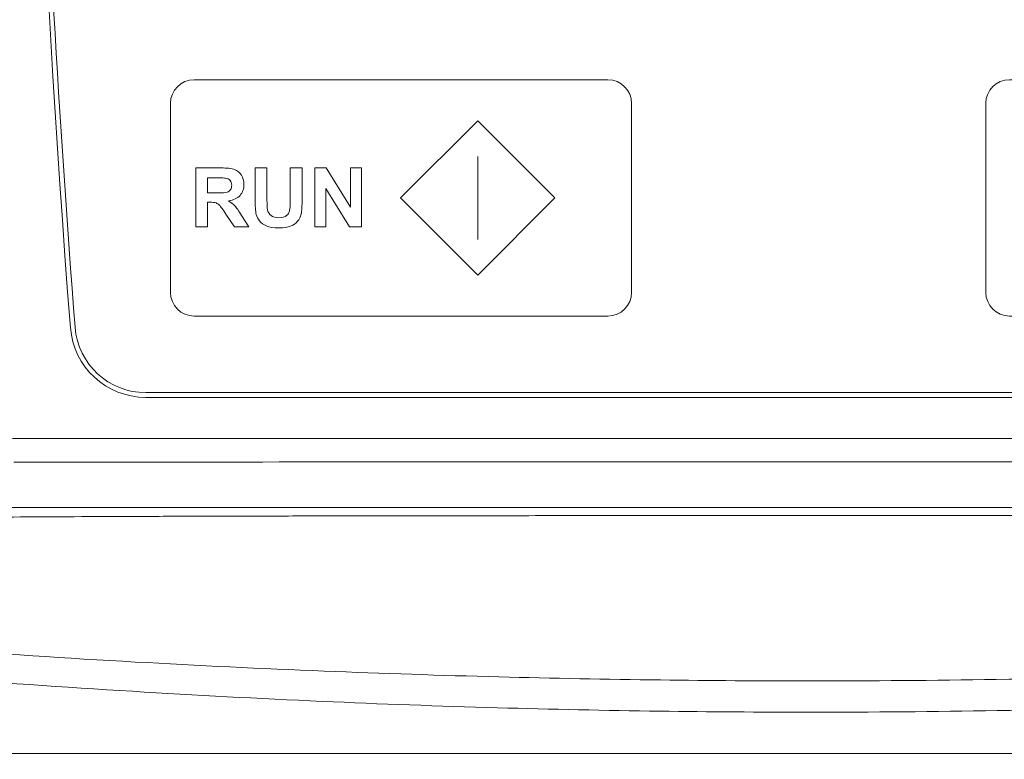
# Model space of a CAD drawing. Header units: millimetres. Extents: x -473 to 23648, y -382 to 1866.
# Tile 72 of 256: x 2524 to 2566, y 113 to 144. Entities that reach past the tile are written whole.
import ezdxf

# ---------------------------------------------------------------- set-up
doc = ezdxf.new("R2010")
doc.units = ezdxf.units.MM
doc.header["$LTSCALE"] = 80
doc.header["$PDMODE"] = 3
doc.header["$PDSIZE"] = 0.3
doc.layers.get('0').update_dxf_attribs({"linetype": 'CONTINUOUS'})
doc.layers.get('DEFPOINTS').update_dxf_attribs({"linetype": 'CONTINUOUS'})
doc.layers.add('layer 1', color=7, linetype='CONTINUOUS')
doc.styles.get("Standard").update_dxf_attribs({"font": 'technic_.ttf', "width": 0.7})
doc.dimstyles.get("Standard").update_dxf_attribs({"dimtxt": 3, "dimasz": 3, "dimexe": 0.18, "dimexo": 0.0625, "dimgap": 0.09, "dimtad": 1, "dimdsep": 46, "dimtxsty": 'STANDARD', "dimcen": 0.09, "dimadec": 0, "dimazin": 0, "dimtol": 1, "dimtp": 0.01, "dimtm": 0.01, "dimtfac": 1, "dimtofl": 0, "dimtmove": 0, "dimatfit": 3, "dimfxl": 1, "dimtolj": 1, "dimarcsym": 0})

# ---------------------------------------------------------------- blocks, each defined once
blk = doc.blocks.new('*D37')
at = {"color": 0, "lineweight": 0, "transparency": 16777216}
for p, q in [((2562.713, 261.454), (2661.624, 261.454)), ((2659.824, 253.454), (2659.824, 151.106)), ((2659.824, 6.578), (2659.824, 108.926)), ((2630.714, -1.422), (2661.624, -1.422))]:
    blk.add_line(p, q, dxfattribs=at)
for points in [[(2661.157, 253.454), (2658.49, 253.454), (2659.824, 261.454)], [(2658.49, 6.578), (2661.157, 6.578), (2659.824, -1.422)]]:
    blk.add_solid(points, dxfattribs=at)
at = {"layer": 'DEFPOINTS', "color": 0, "lineweight": 0, "transparency": 16777216}
for p in [(2560.913, 261.454), (2628.914, -1.422), (2659.824, -1.422)]:
    blk.add_point(p, dxfattribs=at)
at = {"color": 0, "lineweight": 0, "transparency": 16777216, "insert": (2659.824, 130.016), "char_height": 15, "attachment_point": 5, "rotation": 90}
blk.add_mtext('\\A1;262.9', dxfattribs=at)

msp = doc.modelspace()

# ---------------------------------------------------------------- linework, layer by layer
at = {"color": 0, "linetype": 'Continuous', "lineweight": 0}
for p, q in [((2529.801, 128.343), (2586.024, 128.343)), ((2586.024, 128.143), (2529.801, 128.143)), ((2524.165, 126.402), (2591.66, 126.402)), ((2484.913, 113.078), (2630.913, 113.078))]:
    msp.add_line(p, q, dxfattribs=at)
for centre, radius, start, end in [((3147.513, 179.678), 622.8, 175.51072, 184.474232), ((3147.513, 179.678), 622.6, 179.582278, 184.474232), ((2529.801, 131.343), 3.2, 184.4742, 270), ((2529.801, 131.343), 3, 184.4742, 270)]:
    msp.add_arc(centre, radius, start, end, dxfattribs=at)
for points, knots in [([(2524.213, 125.402), (2531.7, 125.407), (2546.679, 125.414), (2569.146, 125.414), (2584.125, 125.407), (2591.613, 125.402)], [0, 0, 0, 0, 22.462721, 44.937212, 67.399918, 67.399918, 67.399918, 67.399918]), ([(2557.913, 123.48), (2557.193, 123.48), (2555.724, 123.48), (2553.507, 123.48), (2551.272, 123.48), (2549.056, 123.481), (2546.843, 123.481), (2544.577, 123.481), (2542.173, 123.481), (2539.566, 123.481), (2536.728, 123.482), (2533.752, 123.482), (2530.815, 123.483), (2528.094, 123.484), (2525.659, 123.485), (2524.134, 123.486), (2523.413, 123.486)], [0, 0, 0, 0, 2.160181, 4.406147, 6.650283, 8.86412, 11.055449, 13.29076, 15.662238, 18.265232, 21.113375, 24.174089, 27.195144, 29.924779, 32.336661, 34.500001, 34.500001, 34.500001, 34.500001]), ([(2592.413, 123.486), (2591.7, 123.486), (2590.213, 123.485), (2587.886, 123.484), (2585.365, 123.483), (2582.642, 123.482), (2579.717, 123.482), (2576.723, 123.481), (2573.866, 123.481), (2571.289, 123.481), (2568.959, 123.481), (2566.735, 123.481), (2564.525, 123.48), (2562.3, 123.48), (2560.092, 123.48), (2558.63, 123.48), (2557.913, 123.48)], [0, 0, 0, 0, 2.136676, 4.462188, 6.980853, 9.700442, 12.631502, 15.753897, 18.682545, 21.204402, 23.48372, 25.672061, 27.877331, 30.112252, 32.348791, 34.500001, 34.500001, 34.500001, 34.500001]), ([(2557.913, 123.143), (2557.192, 123.143), (2555.724, 123.142), (2553.507, 123.142), (2551.272, 123.141), (2549.055, 123.14), (2546.841, 123.138), (2544.575, 123.136), (2542.171, 123.133), (2539.563, 123.13), (2536.725, 123.125), (2533.747, 123.119), (2530.809, 123.111), (2528.086, 123.101), (2525.648, 123.089), (2524.12, 123.079), (2523.397, 123.073)], [0, 0, 0, 0, 2.160506, 4.406771, 6.651184, 8.865286, 11.056883, 13.292493, 15.664331, 18.267791, 21.11658, 24.178267, 27.200758, 29.932458, 32.347412, 34.515674, 34.515674, 34.515674, 34.515674]), ([(2592.428, 123.073), (2591.714, 123.079), (2590.224, 123.088), (2587.894, 123.1), (2585.371, 123.109), (2582.646, 123.117), (2579.721, 123.124), (2576.726, 123.129), (2573.868, 123.133), (2571.291, 123.136), (2568.961, 123.138), (2566.736, 123.14), (2564.526, 123.141), (2562.3, 123.142), (2560.093, 123.142), (2558.63, 123.143), (2557.913, 123.143)], [0, 0, 0, 0, 2.141556, 4.470073, 6.990716, 9.711686, 12.643764, 15.76692, 18.696103, 21.218343, 23.497966, 25.686573, 27.892107, 30.127305, 32.364141, 34.515674, 34.515674, 34.515674, 34.515674]), ([(2557.913, 116.145), (2555.805, 116.145), (2551.42, 116.172), (2544.568, 116.304), (2537.155, 116.549), (2529.128, 116.935), (2523.57, 117.293), (2520.681, 117.505)], [0, 0, 0, 0, 6.32226, 13.156695, 20.55903, 28.572845, 37.2647, 37.2647, 37.2647, 37.2647]), ([(2595.145, 117.505), (2591.528, 117.239), (2584.668, 116.813), (2574.888, 116.401), (2566.096, 116.188), (2560.546, 116.145), (2557.913, 116.145)], [0, 0, 0, 0, 10.880652, 20.615436, 29.365164, 37.264506, 37.264506, 37.264506, 37.264506]), ([(2557.913, 114.822), (2555.796, 114.822), (2551.39, 114.851), (2544.507, 114.995), (2537.064, 115.267), (2529.009, 115.694), (2523.435, 116.084), (2520.537, 116.309)], [0, 0, 0, 0, 6.351405, 13.217029, 20.651094, 28.695182, 37.41446, 37.41446, 37.41446, 37.41446]), ([(2595.288, 116.309), (2591.661, 116.027), (2584.779, 115.56), (2574.963, 115.102), (2566.133, 114.868), (2560.558, 114.822), (2557.913, 114.822)], [0, 0, 0, 0, 10.915961, 20.689601, 29.478507, 37.414247, 37.414247, 37.414247, 37.414247])]:
    msp.add_open_spline(points, degree=3, knots=knots, dxfattribs=at)
at = {"layer": 'layer 1', "color": 0, "lineweight": 0}
for points, knots in [([(2531.848, 141.584), (2531.848, 141.584), (2549.372, 141.584), (2549.372, 141.584), (2549.372, 141.584), (2549.922, 141.584), (2550.372, 141.133), (2550.372, 140.584), (2550.372, 140.584), (2550.372, 140.584), (2550.372, 132.584), (2550.372, 132.584), (2550.372, 132.584), (2550.372, 132.034), (2549.921, 131.584), (2549.372, 131.584), (2549.372, 131.584), (2549.372, 131.584), (2531.848, 131.584), (2531.848, 131.584), (2531.848, 131.584), (2531.298, 131.584), (2530.848, 132.034), (2530.848, 132.584), (2530.848, 132.584), (2530.848, 132.584), (2530.848, 140.584), (2530.848, 140.584), (2530.848, 140.584), (2530.848, 141.134), (2531.298, 141.584), (2531.848, 141.584)], [0, 0, 0, 0, 0.125, 0.125, 0.125, 0.125, 0.25, 0.25, 0.25, 0.25, 0.375, 0.375, 0.375, 0.375, 0.5, 0.5, 0.5, 0.5, 0.625, 0.625, 0.625, 0.625, 0.75, 0.75, 0.75, 0.75, 0.875, 0.875, 0.875, 0.875, 1, 1, 1, 1]), ([(2566.371, 141.586), (2566.371, 141.586), (2583.913, 141.586), (2583.913, 141.586), (2583.913, 141.586), (2584.463, 141.586), (2584.913, 141.136), (2584.913, 140.586), (2584.913, 140.586), (2584.913, 140.586), (2584.913, 132.586), (2584.913, 132.586), (2584.913, 132.586), (2584.913, 132.036), (2584.463, 131.586), (2583.913, 131.586), (2583.913, 131.586), (2583.913, 131.586), (2566.371, 131.586), (2566.371, 131.586), (2566.371, 131.586), (2565.822, 131.586), (2565.371, 132.036), (2565.371, 132.586), (2565.371, 132.586), (2565.371, 132.586), (2565.371, 140.586), (2565.371, 140.586), (2565.371, 140.586), (2565.371, 141.136), (2565.821, 141.586), (2566.371, 141.586)], [0, 0, 0, 0, 0.125, 0.125, 0.125, 0.125, 0.25, 0.25, 0.25, 0.25, 0.375, 0.375, 0.375, 0.375, 0.5, 0.5, 0.5, 0.5, 0.625, 0.625, 0.625, 0.625, 0.75, 0.75, 0.75, 0.75, 0.875, 0.875, 0.875, 0.875, 1, 1, 1, 1]), ([(2543.856, 139.844), (2543.856, 139.844), (2547.119, 136.581), (2547.119, 136.581), (2547.119, 136.581), (2547.119, 136.581), (2543.856, 133.317), (2543.856, 133.317), (2543.856, 133.317), (2543.856, 133.317), (2540.593, 136.581), (2540.593, 136.581), (2540.593, 136.581), (2540.593, 136.581), (2543.856, 139.844), (2543.856, 139.844)], [0, 0, 0, 0, 0.25, 0.25, 0.25, 0.25, 0.5, 0.5, 0.5, 0.5, 0.75, 0.75, 0.75, 0.75, 1, 1, 1, 1]), ([(2531.916, 135.357), (2531.916, 135.357), (2531.916, 137.853), (2531.916, 137.853), (2531.916, 137.853), (2531.916, 137.853), (2532.978, 137.853), (2532.978, 137.853), (2532.978, 137.853), (2533.244, 137.853), (2533.438, 137.83), (2533.559, 137.785), (2533.559, 137.785), (2533.68, 137.741), (2533.777, 137.661), (2533.849, 137.547), (2533.849, 137.547), (2533.922, 137.432), (2533.958, 137.301), (2533.958, 137.153), (2533.958, 137.153), (2533.958, 136.966), (2533.903, 136.811), (2533.793, 136.689), (2533.793, 136.689), (2533.683, 136.567), (2533.518, 136.49), (2533.299, 136.459), (2533.299, 136.459), (2533.408, 136.395), (2533.498, 136.325), (2533.569, 136.249), (2533.569, 136.249), (2533.64, 136.173), (2533.735, 136.038), (2533.856, 135.844), (2533.856, 135.844), (2533.856, 135.844), (2534.161, 135.357), (2534.161, 135.357), (2534.161, 135.357), (2534.161, 135.357), (2533.558, 135.357), (2533.558, 135.357), (2533.558, 135.357), (2533.558, 135.357), (2533.194, 135.9), (2533.194, 135.9), (2533.194, 135.9), (2533.064, 136.094), (2532.976, 136.216), (2532.928, 136.267), (2532.928, 136.267), (2532.88, 136.318), (2532.83, 136.352), (2532.776, 136.371), (2532.776, 136.371), (2532.723, 136.39), (2532.639, 136.399), (2532.523, 136.399), (2532.523, 136.399), (2532.523, 136.399), (2532.421, 136.399), (2532.421, 136.399), (2532.421, 136.399), (2532.421, 136.399), (2532.421, 135.357), (2532.421, 135.357), (2532.421, 135.357), (2532.421, 135.357), (2531.916, 135.357), (2531.916, 135.357)], [0, 0, 0, 0, 0.055556, 0.055556, 0.055556, 0.055556, 0.111111, 0.111111, 0.111111, 0.111111, 0.166667, 0.166667, 0.166667, 0.166667, 0.222222, 0.222222, 0.222222, 0.222222, 0.277778, 0.277778, 0.277778, 0.277778, 0.333333, 0.333333, 0.333333, 0.333333, 0.388889, 0.388889, 0.388889, 0.388889, 0.444444, 0.444444, 0.444444, 0.444444, 0.5, 0.5, 0.5, 0.5, 0.555556, 0.555556, 0.555556, 0.555556, 0.611111, 0.611111, 0.611111, 0.611111, 0.666667, 0.666667, 0.666667, 0.666667, 0.722222, 0.722222, 0.722222, 0.722222, 0.777778, 0.777778, 0.777778, 0.777778, 0.833333, 0.833333, 0.833333, 0.833333, 0.888889, 0.888889, 0.888889, 0.888889, 0.944444, 0.944444, 0.944444, 0.944444, 1, 1, 1, 1]), ([(2534.43, 137.853), (2534.43, 137.853), (2534.934, 137.853), (2534.934, 137.853), (2534.934, 137.853), (2534.934, 137.853), (2534.934, 136.501), (2534.934, 136.501), (2534.934, 136.501), (2534.934, 136.287), (2534.94, 136.147), (2534.952, 136.084), (2534.952, 136.084), (2534.974, 135.982), (2535.025, 135.9), (2535.106, 135.838), (2535.106, 135.838), (2535.187, 135.776), (2535.298, 135.745), (2535.439, 135.745), (2535.439, 135.745), (2535.582, 135.745), (2535.69, 135.774), (2535.763, 135.833), (2535.763, 135.833), (2535.835, 135.891), (2535.879, 135.963), (2535.893, 136.048), (2535.893, 136.048), (2535.909, 136.133), (2535.916, 136.275), (2535.916, 136.472), (2535.916, 136.472), (2535.916, 136.472), (2535.916, 137.853), (2535.916, 137.853), (2535.916, 137.853), (2535.916, 137.853), (2536.419, 137.853), (2536.419, 137.853), (2536.419, 137.853), (2536.419, 137.853), (2536.419, 136.542), (2536.419, 136.542), (2536.419, 136.542), (2536.419, 136.242), (2536.406, 136.031), (2536.379, 135.907), (2536.379, 135.907), (2536.351, 135.783), (2536.301, 135.679), (2536.228, 135.594), (2536.228, 135.594), (2536.155, 135.509), (2536.057, 135.441), (2535.935, 135.39), (2535.935, 135.39), (2535.812, 135.34), (2535.652, 135.315), (2535.454, 135.315), (2535.454, 135.315), (2535.216, 135.315), (2535.035, 135.342), (2534.912, 135.397), (2534.912, 135.397), (2534.789, 135.452), (2534.692, 135.524), (2534.62, 135.612), (2534.62, 135.612), (2534.549, 135.699), (2534.502, 135.792), (2534.479, 135.888), (2534.479, 135.888), (2534.446, 136.031), (2534.43, 136.242), (2534.43, 136.522), (2534.43, 136.522), (2534.43, 136.522), (2534.43, 137.853), (2534.43, 137.853)], [0, 0, 0, 0, 0.05, 0.05, 0.05, 0.05, 0.1, 0.1, 0.1, 0.1, 0.15, 0.15, 0.15, 0.15, 0.2, 0.2, 0.2, 0.2, 0.25, 0.25, 0.25, 0.25, 0.3, 0.3, 0.3, 0.3, 0.35, 0.35, 0.35, 0.35, 0.4, 0.4, 0.4, 0.4, 0.45, 0.45, 0.45, 0.45, 0.5, 0.5, 0.5, 0.5, 0.55, 0.55, 0.55, 0.55, 0.6, 0.6, 0.6, 0.6, 0.65, 0.65, 0.65, 0.65, 0.7, 0.7, 0.7, 0.7, 0.75, 0.75, 0.75, 0.75, 0.8, 0.8, 0.8, 0.8, 0.85, 0.85, 0.85, 0.85, 0.9, 0.9, 0.9, 0.9, 0.95, 0.95, 0.95, 0.95, 1, 1, 1, 1]), ([(2536.956, 135.357), (2536.956, 135.357), (2536.956, 137.853), (2536.956, 137.853), (2536.956, 137.853), (2536.956, 137.853), (2537.446, 137.853), (2537.446, 137.853), (2537.446, 137.853), (2537.446, 137.853), (2538.468, 136.186), (2538.468, 136.186), (2538.468, 136.186), (2538.468, 136.186), (2538.468, 137.853), (2538.468, 137.853), (2538.468, 137.853), (2538.468, 137.853), (2538.936, 137.853), (2538.936, 137.853), (2538.936, 137.853), (2538.936, 137.853), (2538.936, 135.357), (2538.936, 135.357), (2538.936, 135.357), (2538.936, 135.357), (2538.43, 135.357), (2538.43, 135.357), (2538.43, 135.357), (2538.43, 135.357), (2537.424, 136.985), (2537.424, 136.985), (2537.424, 136.985), (2537.424, 136.985), (2537.424, 135.357), (2537.424, 135.357), (2537.424, 135.357), (2537.424, 135.357), (2536.956, 135.357), (2536.956, 135.357)], [0, 0, 0, 0, 0.1, 0.1, 0.1, 0.1, 0.2, 0.2, 0.2, 0.2, 0.3, 0.3, 0.3, 0.3, 0.4, 0.4, 0.4, 0.4, 0.5, 0.5, 0.5, 0.5, 0.6, 0.6, 0.6, 0.6, 0.7, 0.7, 0.7, 0.7, 0.8, 0.8, 0.8, 0.8, 0.9, 0.9, 0.9, 0.9, 1, 1, 1, 1]), ([(2532.421, 136.798), (2532.421, 136.798), (2532.793, 136.798), (2532.793, 136.798), (2532.793, 136.798), (2533.035, 136.798), (2533.186, 136.807), (2533.247, 136.828), (2533.247, 136.828), (2533.306, 136.848), (2533.354, 136.884), (2533.388, 136.934), (2533.388, 136.934), (2533.422, 136.984), (2533.439, 137.046), (2533.439, 137.121), (2533.439, 137.121), (2533.439, 137.205), (2533.416, 137.272), (2533.372, 137.324), (2533.372, 137.324), (2533.327, 137.376), (2533.263, 137.408), (2533.182, 137.422), (2533.182, 137.422), (2533.141, 137.428), (2533.018, 137.43), (2532.814, 137.43), (2532.814, 137.43), (2532.814, 137.43), (2532.421, 137.43), (2532.421, 137.43), (2532.421, 137.43), (2532.421, 137.43), (2532.421, 136.798), (2532.421, 136.798)], [0, 0, 0, 0, 0.111111, 0.111111, 0.111111, 0.111111, 0.222222, 0.222222, 0.222222, 0.222222, 0.333333, 0.333333, 0.333333, 0.333333, 0.444444, 0.444444, 0.444444, 0.444444, 0.555556, 0.555556, 0.555556, 0.555556, 0.666667, 0.666667, 0.666667, 0.666667, 0.777778, 0.777778, 0.777778, 0.777778, 0.888889, 0.888889, 0.888889, 0.888889, 1, 1, 1, 1])]:
    msp.add_open_spline(points, degree=3, knots=knots, dxfattribs=at)
msp.add_open_spline([(2543.856, 138.331), (2543.856, 138.331), (2543.856, 134.83), (2543.856, 134.83)], degree=3, dxfattribs=at)

# ---------------------------------------------------------------- dimensions: what is measured, and where the dimension line sits
at = {"color": 3, "lineweight": 0}
dim = msp.add_linear_dim(base=(2659.824, -1.422), p1=(2560.913, 261.454), p2=(2628.914, -1.422), angle=270, dimstyle='STANDARD', override={"dimtxt": 15, "dimasz": 8, "dimexe": 1.8, "dimexo": 1.8, "dimtad": 0, "dimdec": 1, "dimzin": 0, "dimdsep": 0, "dimcen": 0.5, "dimtol": 0, "dimtdec": 4, "dimtzin": 0, "dimlwd": 0, "dimlwe": 0}, dxfattribs=at)
dim.commit()
dim.dimension.update_dxf_attribs({"geometry": '*D37', "text_midpoint": (2659.824, 130.016), "dimtype": 160})

doc.saveas('drawing.dxf')
